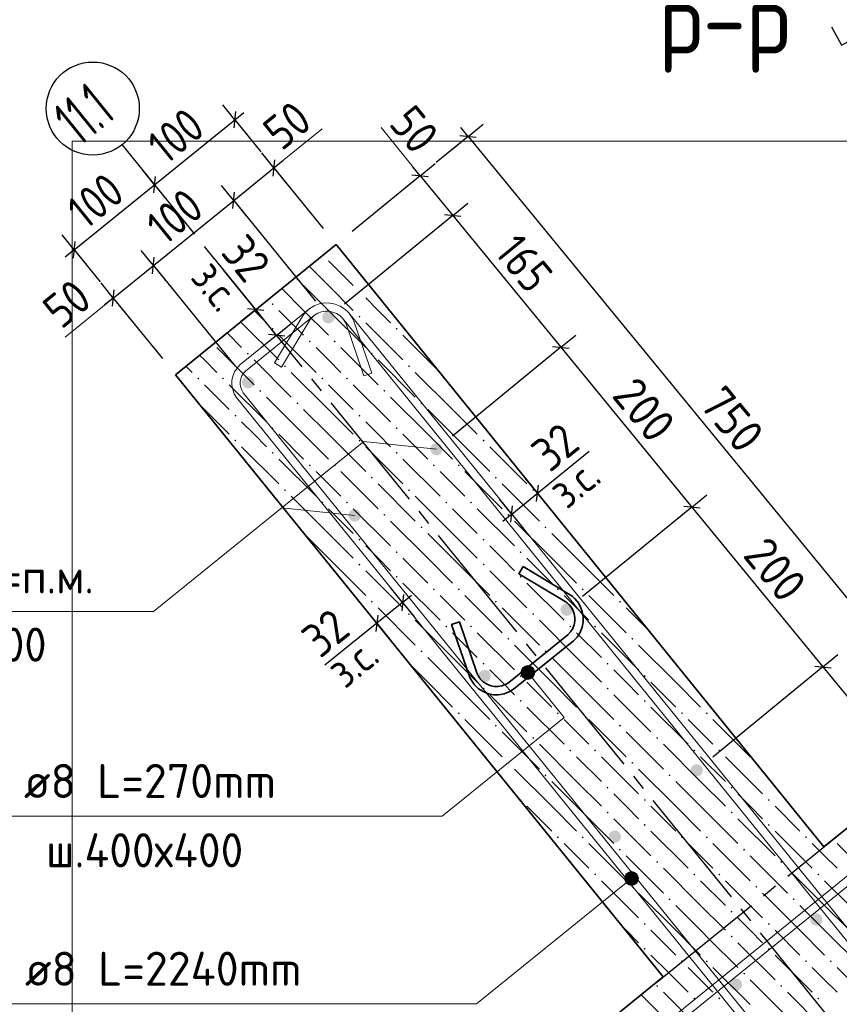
# Model space of a CAD drawing. Header units: millimetres. Extents: x 0 to 42000, y 0 to 29700.
# Tile 15 of 20: x 29506 to 34792, y 10028 to 16381. Entities that reach past the tile are written whole.
import ezdxf

# ---------------------------------------------------------------- set-up
doc = ezdxf.new("R2010")
doc.units = ezdxf.units.MM
doc.linetypes.add('______5', pattern=[1100, 800, -100, 100, -100])
for name, color, linetype, lineweight in [('Standard', 7, 'Continuous', 25), ('ЖБ Стена верхний уровень', 7, 'Continuous', 35), ('Заголовок чертежа', 7, 'Continuous', 25), ('Позиционная метка линия выноска', 7, 'Continuous', 13), ('Стена фоновая арматура У1', 7, 'Continuous', 18), ('Стена фоновая арматура Х1', 7, 'Continuous', 35), ('Стена фоновая затяжка С-обр.', 52, 'Continuous', 25)]:
    doc.layers.add(name, color=color, linetype=linetype, lineweight=lineweight)
doc.layers.add('Оси', color=7, linetype='______5')
doc.layers.add('Размерная выноска', color=7, linetype='Continuous')
doc.layers.add('Стена Хомут', color=7, linetype='Continuous', lineweight=25, true_color=0x6e3c1e)
doc.styles.add('ISOCPEUR', font='txt')

msp = doc.modelspace()

# ---------------------------------------------------------------- hatches: boundary and pattern name
at = {"layer": 'ЖБ Стена верхний уровень', "linetype": 'Continuous', "lineweight": 18, "transparency": 33554687}
for points in [[(31290.7, 14705.6), (31297.2, 14712.1), (31303.7, 14705.6), (31297.2, 14699.1)], [(31690.7, 14625.6), (31697.2, 14632.1), (31703.7, 14625.6), (31697.2, 14619.1)], [(31130.7, 14545.6), (31137.2, 14552.1), (31143.7, 14545.6), (31137.2, 14539.1)], [(31690.7, 14465.6), (31697.2, 14472.1), (31703.7, 14465.6), (31697.2, 14459.1)], [(31130.7, 14385.6), (31137.2, 14392.1), (31143.7, 14385.6), (31137.2, 14379.1)], [(31930.7, 14385.6), (31937.2, 14392.1), (31943.7, 14385.6), (31937.2, 14379.1)], [(31370.7, 14305.6), (31377.2, 14312.1), (31383.7, 14305.6), (31377.2, 14299.1)], [(31530.7, 14305.6), (31537.2, 14312.1), (31543.7, 14305.6), (31537.2, 14299.1)], [(30970.7, 14225.6), (30977.2, 14232.1), (30983.7, 14225.6), (30977.2, 14219.1)], [(31770.7, 14225.6), (31777.2, 14232.1), (31783.7, 14225.6), (31777.2, 14219.1)], [(31210.7, 14145.6), (31217.2, 14152.1), (31223.7, 14145.6), (31217.2, 14139.1)], [(32010.7, 14145.6), (32017.2, 14152.1), (32023.7, 14145.6), (32017.2, 14139.1)], [(30650.7, 14065.6), (30657.2, 14072.1), (30663.7, 14065.6), (30657.2, 14059.1)], [(30810.7, 14065.6), (30817.2, 14072.1), (30823.7, 14065.6), (30817.2, 14059.1)], [(31450.7, 14065.6), (31457.2, 14072.1), (31463.7, 14065.6), (31457.2, 14059.1)], [(31610.7, 14065.6), (31617.2, 14072.1), (31623.7, 14065.6), (31617.2, 14059.1)], [(31050.7, 13985.6), (31057.2, 13992.1), (31063.7, 13985.6), (31057.2, 13979.1)], [(31850.7, 13985.6), (31857.2, 13992.1), (31863.7, 13985.6), (31857.2, 13979.1)], [(31290.7, 13905.6), (31297.2, 13912.1), (31303.7, 13905.6), (31297.2, 13899.1)], [(32090.7, 13905.6), (32097.2, 13912.1), (32103.7, 13905.6), (32097.2, 13899.1)], [(30890.7, 13825.6), (30897.2, 13832.1), (30903.7, 13825.6), (30897.2, 13819.1)], [(31690.7, 13825.6), (31697.2, 13832.1), (31703.7, 13825.6), (31697.2, 13819.1)], [(31130.7, 13745.6), (31137.2, 13752.1), (31143.7, 13745.6), (31137.2, 13739.1)], [(31930.7, 13745.6), (31937.2, 13752.1), (31943.7, 13745.6), (31937.2, 13739.1)], [(30890.7, 13665.6), (30897.2, 13672.1), (30903.7, 13665.6), (30897.2, 13659.1)], [(31690.7, 13665.6), (31697.2, 13672.1), (31703.7, 13665.6), (31697.2, 13659.1)], [(32490.7, 13665.6), (32497.2, 13672.1), (32503.7, 13665.6), (32497.2, 13659.1)], [(31130.7, 13585.6), (31137.2, 13592.1), (31143.7, 13585.6), (31137.2, 13579.1)], [(31930.7, 13585.6), (31937.2, 13592.1), (31943.7, 13585.6), (31937.2, 13579.1)], [(31370.7, 13505.6), (31377.2, 13512.1), (31383.7, 13505.6), (31377.2, 13499.1)], [(31530.7, 13505.6), (31537.2, 13512.1), (31543.7, 13505.6), (31537.2, 13499.1)], [(32170.7, 13505.6), (32177.2, 13512.1), (32183.7, 13505.6), (32177.2, 13499.1)], [(32330.7, 13505.6), (32337.2, 13512.1), (32343.7, 13505.6), (32337.2, 13499.1)], [(31770.7, 13425.6), (31777.2, 13432.1), (31783.7, 13425.6), (31777.2, 13419.1)], [(32570.7, 13425.6), (32577.2, 13432.1), (32583.7, 13425.6), (32577.2, 13419.1)], [(31210.7, 13345.6), (31217.2, 13352.1), (31223.7, 13345.6), (31217.2, 13339.1)], [(32010.7, 13345.6), (32017.2, 13352.1), (32023.7, 13345.6), (32017.2, 13339.1)], [(32810.7, 13345.6), (32817.2, 13352.1), (32823.7, 13345.6), (32817.2, 13339.1)], [(31450.7, 13265.6), (31457.2, 13272.1), (31463.7, 13265.6), (31457.2, 13259.1)], [(31610.7, 13265.6), (31617.2, 13272.1), (31623.7, 13265.6), (31617.2, 13259.1)], [(32250.7, 13265.6), (32257.2, 13272.1), (32263.7, 13265.6), (32257.2, 13259.1)], [(32410.7, 13265.6), (32417.2, 13272.1), (32423.7, 13265.6), (32417.2, 13259.1)], [(31850.7, 13185.6), (31857.2, 13192.1), (31863.7, 13185.6), (31857.2, 13179.1)], [(32650.7, 13185.6), (32657.2, 13192.1), (32663.7, 13185.6), (32657.2, 13179.1)], [(32090.7, 13105.6), (32097.2, 13112.1), (32103.7, 13105.6), (32097.2, 13099.1)], [(32890.7, 13105.6), (32897.2, 13112.1), (32903.7, 13105.6), (32897.2, 13099.1)], [(31690.7, 13025.6), (31697.2, 13032.1), (31703.7, 13025.6), (31697.2, 13019.1)], [(32490.7, 13025.6), (32497.2, 13032.1), (32503.7, 13025.6), (32497.2, 13019.1)], [(31930.7, 12945.6), (31937.2, 12952.1), (31943.7, 12945.6), (31937.2, 12939.1)], [(32730.7, 12945.6), (32737.2, 12952.1), (32743.7, 12945.6), (32737.2, 12939.1)], [(31690.7, 12865.6), (31697.2, 12872.1), (31703.7, 12865.6), (31697.2, 12859.1)], [(32490.7, 12865.6), (32497.2, 12872.1), (32503.7, 12865.6), (32497.2, 12859.1)], [(31930.7, 12785.6), (31937.2, 12792.1), (31943.7, 12785.6), (31937.2, 12779.1)], [(32730.7, 12785.6), (32737.2, 12792.1), (32743.7, 12785.6), (32737.2, 12779.1)], [(32170.7, 12705.6), (32177.2, 12712.1), (32183.7, 12705.6), (32177.2, 12699.1)], [(32330.7, 12705.6), (32337.2, 12712.1), (32343.7, 12705.6), (32337.2, 12699.1)], [(32970.7, 12705.6), (32977.2, 12712.1), (32983.7, 12705.6), (32977.2, 12699.1)], [(33130.7, 12705.6), (33137.2, 12712.1), (33143.7, 12705.6), (33137.2, 12699.1)], [(31770.7, 12625.6), (31777.2, 12632.1), (31783.7, 12625.6), (31777.2, 12619.1)], [(32570.7, 12625.6), (32577.2, 12632.1), (32583.7, 12625.6), (32577.2, 12619.1)], [(33370.7, 12625.6), (33377.2, 12632.1), (33383.7, 12625.6), (33377.2, 12619.1)], [(32010.7, 12545.6), (32017.2, 12552.1), (32023.7, 12545.6), (32017.2, 12539.1)], [(32810.7, 12545.6), (32817.2, 12552.1), (32823.7, 12545.6), (32817.2, 12539.1)], [(32250.7, 12465.6), (32257.2, 12472.1), (32263.7, 12465.6), (32257.2, 12459.1)], [(32410.7, 12465.6), (32417.2, 12472.1), (32423.7, 12465.6), (32417.2, 12459.1)], [(33050.7, 12465.6), (33057.2, 12472.1), (33063.7, 12465.6), (33057.2, 12459.1)], [(33210.7, 12465.6), (33217.2, 12472.1), (33223.7, 12465.6), (33217.2, 12459.1)], [(32650.7, 12385.6), (32657.2, 12392.1), (32663.7, 12385.6), (32657.2, 12379.1)], [(33450.7, 12385.6), (33457.2, 12392.1), (33463.7, 12385.6), (33457.2, 12379.1)], [(32090.7, 12305.6), (32097.2, 12312.1), (32103.7, 12305.6), (32097.2, 12299.1)], [(32890.7, 12305.6), (32897.2, 12312.1), (32903.7, 12305.6), (32897.2, 12299.1)], [(32490.7, 12225.6), (32497.2, 12232.1), (32503.7, 12225.6), (32497.2, 12219.1)], [(33290.7, 12225.6), (33297.2, 12232.1), (33303.7, 12225.6), (33297.2, 12219.1)], [(32730.7, 12145.6), (32737.2, 12152.1), (32743.7, 12145.6), (32737.2, 12139.1)], [(33530.7, 12145.6), (33537.2, 12152.1), (33543.7, 12145.6), (33537.2, 12139.1)], [(32490.7, 12065.6), (32497.2, 12072.1), (32503.7, 12065.6), (32497.2, 12059.1)], [(33290.7, 12065.6), (33297.2, 12072.1), (33303.7, 12065.6), (33297.2, 12059.1)], [(32730.7, 11985.6), (32737.2, 11992.1), (32743.7, 11985.6), (32737.2, 11979.1)], [(33530.7, 11985.6), (33537.2, 11992.1), (33543.7, 11985.6), (33537.2, 11979.1)], [(32330.7, 11905.6), (32337.2, 11912.1), (32343.7, 11905.6), (32337.2, 11899.1)], [(32970.7, 11905.6), (32977.2, 11912.1), (32983.7, 11905.6), (32977.2, 11899.1)], [(33130.7, 11905.6), (33137.2, 11912.1), (33143.7, 11905.6), (33137.2, 11899.1)], [(33770.7, 11905.6), (33777.2, 11912.1), (33783.7, 11905.6), (33777.2, 11899.1)], [(33930.7, 11905.6), (33937.2, 11912.1), (33943.7, 11905.6), (33937.2, 11899.1)], [(32570.7, 11825.6), (32577.2, 11832.1), (32583.7, 11825.6), (32577.2, 11819.1)], [(33370.7, 11825.6), (33377.2, 11832.1), (33383.7, 11825.6), (33377.2, 11819.1)], [(32810.7, 11745.6), (32817.2, 11752.1), (32823.7, 11745.6), (32817.2, 11739.1)], [(33610.7, 11745.6), (33617.2, 11752.1), (33623.7, 11745.6), (33617.2, 11739.1)], [(33050.7, 11665.6), (33057.2, 11672.1), (33063.7, 11665.6), (33057.2, 11659.1)], [(33210.7, 11665.6), (33217.2, 11672.1), (33223.7, 11665.6), (33217.2, 11659.1)], [(33850.7, 11665.6), (33857.2, 11672.1), (33863.7, 11665.6), (33857.2, 11659.1)], [(34010.7, 11665.6), (34017.2, 11672.1), (34023.7, 11665.6), (34017.2, 11659.1)], [(32650.7, 11585.6), (32657.2, 11592.1), (32663.7, 11585.6), (32657.2, 11579.1)], [(33450.7, 11585.6), (33457.2, 11592.1), (33463.7, 11585.6), (33457.2, 11579.1)], [(34250.7, 11585.6), (34252.5, 11587.4), (34258.3, 11580.2), (34257.2, 11579.1)], [(32890.7, 11505.6), (32897.2, 11512.1), (32903.7, 11505.6), (32897.2, 11499.1)], [(33690.7, 11505.6), (33697.2, 11512.1), (33703.7, 11505.6), (33697.2, 11499.1)], [(33290.7, 11425.6), (33297.2, 11432.1), (33303.7, 11425.6), (33297.2, 11419.1)], [(34090.7, 11425.6), (34097.2, 11432.1), (34103.7, 11425.6), (34097.2, 11419.1)], [(32731.8, 11346.7), (32737.2, 11352.1), (32743.7, 11345.6), (32737.6, 11339.5)], [(33530.7, 11345.6), (33537.2, 11352.1), (33543.7, 11345.6), (33537.2, 11339.1)], [(34330.7, 11345.6), (34337.2, 11352.1), (34343.7, 11345.6), (34337.2, 11339.1)], [(33290.7, 11265.6), (33297.2, 11272.1), (33303.7, 11265.6), (33297.2, 11259.1)], [(34090.7, 11265.6), (34097.2, 11272.1), (34103.7, 11265.6), (34097.2, 11259.1)], [(33530.7, 11185.6), (33537.2, 11192.1), (33543.7, 11185.6), (33537.2, 11179.1)], [(34330.7, 11185.6), (34337.2, 11192.1), (34343.7, 11185.6), (34337.2, 11179.1)], [(32970.7, 11105.6), (32977.2, 11112.1), (32983.7, 11105.6), (32977.2, 11099.1)], [(33130.7, 11105.6), (33137.2, 11112.1), (33143.7, 11105.6), (33137.2, 11099.1)], [(33770.7, 11105.6), (33777.2, 11112.1), (33783.7, 11105.6), (33777.2, 11099.1)], [(33930.7, 11105.6), (33937.2, 11112.1), (33943.7, 11105.6), (33937.2, 11099.1)], [(34570.7, 11105.6), (34577.2, 11112.1), (34583.7, 11105.6), (34577.2, 11099.1)], [(33370.7, 11025.6), (33377.2, 11032.1), (33383.7, 11025.6), (33377.2, 11019.1)], [(34170.7, 11025.6), (34177.2, 11032.1), (34183.7, 11025.6), (34177.2, 11019.1)], [(33610.7, 10945.6), (33617.2, 10952.1), (33623.7, 10945.6), (33617.2, 10939.1)], [(34410.7, 10945.6), (34417.2, 10952.1), (34423.7, 10945.6), (34417.2, 10939.1)], [(33210.7, 10865.6), (33217.2, 10872.1), (33223.7, 10865.6), (33217.2, 10859.1)], [(33850.7, 10865.6), (33857.2, 10872.1), (33863.7, 10865.6), (33857.2, 10859.1)], [(34010.7, 10865.6), (34017.2, 10872.1), (34023.7, 10865.6), (34017.2, 10859.1)], [(34650.7, 10865.6), (34657.2, 10872.1), (34663.7, 10865.6), (34657.2, 10859.1)], [(33450.7, 10785.6), (33457.2, 10792.1), (33463.7, 10785.6), (33457.2, 10779.1)], [(34250.7, 10785.6), (34257.2, 10792.1), (34263.7, 10785.6), (34257.2, 10779.1)], [(33690.7, 10705.6), (33697.2, 10712.1), (33703.7, 10705.6), (33697.2, 10699.1)], [(34490.7, 10705.6), (34497.2, 10712.1), (34503.7, 10705.6), (34497.2, 10699.1)], [(34090.7, 10625.6), (34097.2, 10632.1), (34103.7, 10625.6), (34097.2, 10619.1)], [(33530.7, 10545.6), (33537.2, 10552.1), (33543.7, 10545.6), (33537.2, 10539.1)], [(34330.7, 10545.6), (34337.2, 10552.1), (34343.7, 10545.6), (34337.2, 10539.1)], [(34090.7, 10465.6), (34097.2, 10472.1), (34103.7, 10465.6), (34097.2, 10459.1)], [(33530.7, 10385.6), (33537.2, 10392.1), (33543.7, 10385.6), (33537.2, 10379.1)], [(34330.7, 10385.6), (34337.2, 10392.1), (34343.7, 10385.6), (34337.2, 10379.1)], [(33770.7, 10305.6), (33777.2, 10312.1), (33782.5, 10306.8), (33775.3, 10301)], [(33782.5, 10306.8), (33783.7, 10305.6), (33777.2, 10299.1), (33775.3, 10301)], [(33930.7, 10305.6), (33937.2, 10312.1), (33943.7, 10305.6), (33937.2, 10299.1)], [(34570.7, 10305.6), (34577.2, 10312.1), (34583.7, 10305.6), (34577.2, 10299.1)], [(34730.7, 10305.6), (34737.2, 10312.1), (34743.7, 10305.6), (34737.2, 10299.1)], [(34170.7, 10225.6), (34177.2, 10232.1), (34183.7, 10225.6), (34177.2, 10219.1)], [(33610.7, 10145.6), (33617.2, 10152.1), (33623.7, 10145.6), (33617.2, 10139.1)], [(34410.7, 10145.6), (34417.2, 10152.1), (34423.7, 10145.6), (34417.2, 10139.1)], [(33850.7, 10065.6), (33857.2, 10072.1), (33863.7, 10065.6), (33857.2, 10059.1)], [(34010.7, 10065.6), (34017.2, 10072.1), (34023.7, 10065.6), (34017.2, 10059.1)], [(34650.7, 10065.6), (34657.2, 10072.1), (34663.7, 10065.6), (34657.2, 10059.1)]]:
    msp.add_hatch(color=7, dxfattribs=at).paths.add_polyline_path(points, flags=16)
at = {"layer": 'Позиционная метка линия выноска', "linetype": 'Continuous', "lineweight": 13, "transparency": 33554687}
for points in [[(32738.9, 12162.4), (32799.1, 12211.1), (32776.3, 12213.5)], [(32738.9, 12162.4), (32776.3, 12213.5), (32741.3, 12185.2)], [(32748.2, 12140.9), (32799.1, 12211.1), (32738.9, 12162.4)], [(32741.3, 12185.2), (32776.3, 12213.5), (32754.8, 12204.2)], [(32748.2, 12140.9), (32818.1, 12197.6), (32799.1, 12211.1)], [(32767.2, 12127.4), (32818.1, 12197.6), (32748.2, 12140.9)], [(32767.2, 12127.4), (32827.4, 12176.1), (32818.1, 12197.6)], [(32790, 12125), (32827.4, 12176.1), (32767.2, 12127.4)], [(32790, 12125), (32825, 12153.3), (32827.4, 12176.1)], [(32825, 12153.3), (32790, 12125), (32811.5, 12134.3)], [(33409.5, 10855.4), (33479.7, 10804.5), (33423, 10874.5)], [(33423, 10874.5), (33493.2, 10823.6), (33444.5, 10883.7)], [(33423, 10874.5), (33479.7, 10804.5), (33493.2, 10823.6)], [(33444.5, 10883.7), (33493.2, 10823.6), (33495.6, 10846.4)], [(33444.5, 10883.7), (33495.6, 10846.4), (33467.3, 10881.3)], [(33467.3, 10881.3), (33495.6, 10846.4), (33486.3, 10867.8)], [(33407.1, 10832.6), (33458.2, 10795.3), (33409.5, 10855.4)], [(33435.4, 10797.7), (33407.1, 10832.6), (33416.4, 10811.2)], [(33407.1, 10832.6), (33435.4, 10797.7), (33458.2, 10795.3)], [(33409.5, 10855.4), (33458.2, 10795.3), (33479.7, 10804.5)]]:
    msp.add_hatch(color=7, dxfattribs=at).paths.add_polyline_path(points)
at = {"layer": 'Стена фоновая арматура Х1', "linetype": 'Continuous', "lineweight": 18, "transparency": 33554687}
for points in [[(31536.8, 14460.8), (31533.8, 14476.1), (31525.1, 14489.1), (31512.1, 14497.7), (31496.8, 14500.8), (31481.5, 14497.7), (31468.5, 14489.1), (31459.9, 14476.1), (31456.8, 14460.8), (31459.9, 14445.5), (31468.5, 14432.5), (31481.5, 14423.8), (31496.8, 14420.8), (31512.1, 14423.8), (31525.1, 14432.5), (31533.8, 14445.5)], [(31018.7, 14041.2), (31015.7, 14056.5), (31007, 14069.5), (30994, 14078.2), (30978.7, 14081.2), (30963.4, 14078.2), (30950.4, 14069.5), (30941.8, 14056.5), (30938.7, 14041.2), (30941.8, 14025.9), (30950.4, 14013), (30963.4, 14004.3), (30978.7, 14001.2), (30994, 14004.3), (31007, 14013), (31015.7, 14025.9)], [(32234.2, 13610.1), (32231.2, 13625.4), (32222.5, 13638.4), (32209.6, 13647.1), (32194.2, 13650.1), (32178.9, 13647.1), (32166, 13638.4), (32157.3, 13625.4), (32154.2, 13610.1), (32157.3, 13594.8), (32166, 13581.8), (32178.9, 13573.2), (32194.2, 13570.1), (32209.6, 13573.2), (32222.5, 13581.8), (32231.2, 13594.8)], [(31705.8, 13182.2), (31702.7, 13197.5), (31694.1, 13210.5), (31681.1, 13219.1), (31665.8, 13222.2), (31650.5, 13219.1), (31637.5, 13210.5), (31628.8, 13197.5), (31625.8, 13182.2), (31628.8, 13166.9), (31637.5, 13153.9), (31650.5, 13145.2), (31665.8, 13142.2), (31681.1, 13145.2), (31694.1, 13153.9), (31702.7, 13166.9)], [(33073.3, 12573.9), (33070.3, 12589.2), (33061.6, 12602.2), (33048.7, 12610.9), (33033.3, 12613.9), (33018, 12610.9), (33005.1, 12602.2), (32996.4, 12589.2), (32993.3, 12573.9), (32996.4, 12558.6), (33005.1, 12545.6), (33018, 12537), (33033.3, 12533.9), (33048.7, 12537), (33061.6, 12545.6), (33070.3, 12558.6)], [(32544.9, 12146), (32541.8, 12161.3), (32533.2, 12174.3), (32520.2, 12182.9), (32504.9, 12186), (32489.6, 12182.9), (32476.6, 12174.3), (32467.9, 12161.3), (32464.9, 12146), (32467.9, 12130.7), (32476.6, 12117.7), (32489.6, 12109), (32504.9, 12106), (32520.2, 12109), (32533.2, 12117.7), (32541.8, 12130.7)], [(33912.4, 11537.7), (33909.4, 11553), (33900.7, 11566), (33887.7, 11574.7), (33872.4, 11577.7), (33857.1, 11574.7), (33844.1, 11566), (33835.5, 11553), (33832.4, 11537.7), (33835.5, 11522.4), (33844.1, 11509.4), (33857.1, 11500.8), (33872.4, 11497.7), (33887.7, 11500.8), (33900.7, 11509.4), (33909.4, 11522.4)], [(33384, 11109.8), (33380.9, 11125.1), (33372.3, 11138.1), (33359.3, 11146.7), (33344, 11149.8), (33328.7, 11146.7), (33315.7, 11138.1), (33307, 11125.1), (33304, 11109.8), (33307, 11094.5), (33315.7, 11081.5), (33328.7, 11072.8), (33344, 11069.8), (33359.3, 11072.8), (33372.3, 11081.5), (33380.9, 11094.5)], [(34683.4, 10575.1), (34680.4, 10590.4), (34671.7, 10603.3), (34658.7, 10612), (34643.4, 10615.1), (34628.1, 10612), (34615.1, 10603.3), (34606.5, 10590.4), (34603.4, 10575.1), (34606.5, 10559.7), (34615.1, 10546.8), (34628.1, 10538.1), (34643.4, 10535.1), (34658.7, 10538.1), (34671.7, 10546.8), (34680.4, 10559.7)], [(34165.3, 10155.5), (34162.3, 10170.8), (34153.6, 10183.8), (34140.6, 10192.5), (34125.3, 10195.5), (34110, 10192.5), (34097, 10183.8), (34088.4, 10170.8), (34085.3, 10155.5), (34088.4, 10140.2), (34097, 10127.2), (34110, 10118.6), (34125.3, 10115.5), (34140.6, 10118.6), (34153.6, 10127.2), (34162.3, 10140.2)]]:
    msp.add_hatch(color=7, dxfattribs=at).paths.add_polyline_path(points)

# ---------------------------------------------------------------- linework, layer by layer
at = {"layer": 'Standard', "color": 7, "linetype": 'Continuous', "lineweight": -3, "transparency": 33554687}
for p, q in [((30893.8, 15735.1), (30815.1, 15832.3)), ((30893.8, 15735.1), (30952.1, 15782.3)), ((30375.7, 15315.6), (30893.8, 15735.1)), ((30893.8, 15735.1), (30972.4, 15638)), ((30893.8, 15735.1), (31061.6, 15527.9)), ((32397.6, 15627.7), (32494.2, 15707)), ((32397.6, 15627.7), (32350, 15685.7)), ((32397.6, 15627.7), (32191.4, 15458.6)), ((32397.6, 15627.7), (32300.9, 15548.5)), ((32397.6, 15627.7), (35567.6, 11761.2)), ((31145.5, 15424.3), (31066.8, 15521.4)), ((31145.5, 15424.3), (31203.8, 15471.5)), ((32088.2, 15374.1), (32184.9, 15453.4)), ((30375.7, 15315.6), (30297, 15412.7)), ((30886.5, 15214.5), (31145.5, 15424.3)), ((31145.5, 15424.3), (31224.2, 15327.1)), ((31145.5, 15424.3), (31462.2, 15033.2)), ((32088.2, 15374.1), (32040.7, 15432.1)), ((29857.6, 14896.1), (30375.7, 15315.6)), ((30375.7, 15315.6), (30454.3, 15218.5)), ((30375.7, 15315.6), (30375.7, 15315.6)), ((30886.5, 15214.5), (30807.8, 15311.7)), ((32088.2, 15374.1), (31649.2, 15014.1)), ((32088.2, 15374.1), (31991.6, 15294.9)), ((32088.2, 15374.1), (32298.3, 15117.9)), ((30368.3, 14795), (30886.5, 15214.5)), ((30886.5, 15214.5), (30965.1, 15117.4)), ((30886.5, 15214.5), (31412.9, 14564.4)), ((32298.3, 15117.9), (32395, 15197.1)), ((32298.3, 15117.9), (31599.9, 14545.3)), ((32298.3, 15117.9), (32201.6, 15038.6)), ((32298.3, 15117.9), (32995.7, 14267.2)), ((29857.6, 14896.1), (29778.9, 14993.2)), ((29857.6, 14896.1), (29799.3, 14848.9)), ((29857.6, 14896.1), (29936.2, 14798.9)), ((29857.6, 14896.1), (30025.4, 14688.8)), ((30368.3, 14795), (30289.7, 14892.1)), ((30109.3, 14585.2), (30368.3, 14795)), ((30368.3, 14795), (30447, 14697.8)), ((30368.3, 14795), (30894.8, 14144.9)), ((30109.3, 14585.2), (30030.6, 14682.3)), ((30109.3, 14585.2), (30051, 14538)), ((30109.3, 14585.2), (30188, 14488.1)), ((30109.3, 14585.2), (30426, 14194.1)), ((31028, 14510.1), (30980.8, 14568.3)), ((31028, 14510.1), (31125.1, 14588.7)), ((31028, 14510.1), (30930.8, 14431.4)), ((31162.2, 14344.3), (31028, 14510.1)), ((31162.2, 14344.3), (31259.4, 14422.9)), ((31162.2, 14344.3), (31065.1, 14265.6)), ((31162.2, 14344.3), (31209.4, 14286)), ((32995.7, 14267.2), (33092.4, 14346.5)), ((32995.7, 14267.2), (32297.4, 13694.7)), ((32995.7, 14267.2), (32899.1, 14188)), ((32995.7, 14267.2), (33841.1, 13236.2)), ((32845.3, 13325.2), (32766.6, 13422.4)), ((32845.3, 13325.2), (32903.6, 13372.4)), ((32679.5, 13191), (32600.8, 13288.1)), ((32679.5, 13191), (32845.3, 13325.2)), ((32845.3, 13325.2), (32923.9, 13228.1)), ((33841.1, 13236.2), (33937.7, 13315.4)), ((33841.1, 13236.2), (33136.4, 12658.5)), ((33841.1, 13236.2), (33744.4, 13156.9)), ((33841.1, 13236.2), (34686.4, 12205.1)), ((32679.5, 13191), (32621.2, 13143.8)), ((32679.5, 13191), (32758.2, 13093.8)), ((31974.9, 12620.4), (31896.2, 12717.5)), ((31974.9, 12620.4), (32033.2, 12667.6)), ((31809.1, 12486.1), (31730.4, 12583.3)), ((31974.9, 12620.4), (31809.1, 12486.1)), ((31974.9, 12620.4), (32053.5, 12523.3)), ((31809.1, 12486.1), (31750.8, 12438.9)), ((31809.1, 12486.1), (31887.7, 12389)), ((34686.4, 12205.1), (34783.1, 12284.3)), ((34686.4, 12205.1), (33975.5, 11622.3)), ((34686.4, 12205.1), (34589.8, 12125.8)), ((34686.4, 12205.1), (35258.3, 11507.6))]:
    msp.add_line(p, q, dxfattribs=at)
at = {"layer": 'Standard', "color": 7, "linetype": 'Continuous', "lineweight": 25, "transparency": 33554687}
for p, q in [((30888.2, 15682.4), (30899.3, 15787.9)), ((32344.8, 15632.9), (32450.3, 15622.5)), ((31140, 15371.6), (31151, 15477)), ((32035.5, 15379.3), (32141, 15368.9)), ((30370.1, 15262.9), (30381.2, 15368.3)), ((30880.9, 15161.8), (30892, 15267.3)), ((32245.5, 15123.1), (32351.1, 15112.7)), ((29852, 14843.3), (29863.1, 14948.8)), ((30362.8, 14742.2), (30373.9, 14847.7)), ((30103.8, 14532.5), (30114.8, 14637.9)), ((31080.7, 14504.5), (30975.3, 14515.6)), ((31215, 14338.7), (31109.5, 14349.8)), ((32943, 14272.5), (33048.5, 14262)), ((32839.7, 13272.5), (32850.8, 13378)), ((32673.9, 13138.2), (32685, 13243.7)), ((33788.3, 13241.4), (33893.9, 13230.9)), ((31980.4, 12673.1), (31969.3, 12567.7)), ((31814.6, 12538.9), (31803.5, 12433.4)), ((34633.6, 12210.3), (34739.2, 12199.9))]:
    msp.add_line(p, q, dxfattribs=at)
at = {"layer": 'Standard', "color": 7, "linetype": 'Continuous', "lineweight": 13, "transparency": 33554687}
for p, q in [((31145.5, 15424.3), (31456.4, 15676)), ((32088.2, 15374.1), (31836.5, 15685)), ((29798.4, 14333.5), (30109.3, 14585.2))]:
    msp.add_line(p, q, dxfattribs=at)
at = {"layer": 'Standard', "color": 7, "linetype": 'Continuous', "lineweight": 25, "transparency": 33554687}
msp.add_lwpolyline([(34742.5, 16334.5), (34806.2, 16217.4), (34923.3, 16281.1)], dxfattribs=at)
at = {"layer": 'Standard', "color": 254, "linetype": 'Continuous', "lineweight": 13, "true_color": 0xc4c4ff, "transparency": 33554687}
msp.add_lwpolyline([(29843.2, 6769.6), (37408.1, 6769.6), (37408.1, 15596.3), (29843.2, 15596.3), (29843.2, 6769.6)], dxfattribs=at)
at = {"layer": 'ЖБ Стена верхний уровень', "color": 7, "linetype": 'Continuous', "lineweight": 35, "transparency": 33554687}
for p, q in [((31546.1, 14929.6), (30509.9, 14090.5)), ((34692.7, 11043.9), (31546.1, 14929.6)), ((30509.9, 14090.5), (33656.5, 10204.8)), ((36741.4, 12702.9), (34692.7, 11043.9)), ((33656.5, 10204.8), (30509.9, 7656.7))]:
    msp.add_line(p, q, dxfattribs=at)
at = {"layer": 'ЖБ Стена верхний уровень', "color": 9, "linetype": 'Continuous', "lineweight": 18, "true_color": 0xc7c7c7, "transparency": 33554687}
for p, q in [((31497.2, 14825.6), (31657.2, 14665.6)), ((31497.2, 14665.6), (31373.2, 14789.6)), ((31337.2, 14505.6), (31196.4, 14646.4)), ((31337.2, 14665.6), (31497.2, 14505.6)), ((31497.2, 14665.6), (31657.2, 14505.6)), ((31817.2, 14505.6), (31737.2, 14585.6)), ((31097.2, 14425.6), (31019.6, 14503.3)), ((31177.2, 14505.6), (31337.2, 14345.6)), ((31337.2, 14505.6), (31497.2, 14345.6)), ((31497.2, 14505.6), (31737.2, 14265.6)), ((31897.2, 14425.6), (31817.2, 14505.6)), ((30937.2, 14425.6), (31177.2, 14185.6)), ((31737.2, 14425.6), (31977.2, 14185.6)), ((30842.8, 14360.1), (30937.2, 14265.6)), ((31177.2, 14345.6), (31417.2, 14105.6)), ((31977.2, 14345.6), (32196.7, 14126.2)), ((30777.2, 14265.6), (31017.2, 14025.6)), ((31497.2, 14185.6), (31417.2, 14265.6)), ((31577.2, 14265.6), (31817.2, 14025.6)), ((30697.2, 14185.6), (30666, 14216.9)), ((30777.2, 14105.6), (30697.2, 14185.6)), ((31017.2, 14185.6), (31257.2, 13945.6)), ((31577.2, 14105.6), (31497.2, 14185.6)), ((31817.2, 14185.6), (32057.2, 13945.6)), ((30577.6, 14145.3), (30617.2, 14105.6)), ((31497.2, 13865.6), (31257.2, 14105.6)), ((32297.2, 13865.6), (32057.2, 14105.6)), ((30697.2, 14025.6), (30857.2, 13865.6)), ((30857.2, 14025.6), (31097.2, 13785.6)), ((31497.2, 14025.6), (31657.2, 13865.6)), ((31657.2, 14025.6), (31897.2, 13785.6)), ((31337.2, 13705.6), (31097.2, 13945.6)), ((32137.2, 13705.6), (31897.2, 13945.6)), ((30697.2, 13865.6), (30669.7, 13893.1)), ((30697.2, 13865.6), (30857.2, 13705.6)), ((31337.2, 13865.6), (31497.2, 13705.6)), ((31497.2, 13865.6), (31657.2, 13705.6)), ((32137.2, 13865.6), (32297.2, 13705.6)), ((32297.2, 13865.6), (32457.2, 13705.6)), ((31017.2, 13705.6), (30937.2, 13785.6)), ((31817.2, 13705.6), (31737.2, 13785.6)), ((31097.2, 13625.6), (31017.2, 13705.6)), ((31177.2, 13705.6), (31337.2, 13545.6)), ((31337.2, 13705.6), (31497.2, 13545.6)), ((31497.2, 13705.6), (31737.2, 13465.6)), ((31897.2, 13625.6), (31817.2, 13705.6)), ((31977.2, 13705.6), (32137.2, 13545.6)), ((32137.2, 13705.6), (32297.2, 13545.6)), ((32297.2, 13705.6), (32537.2, 13465.6)), ((30937.2, 13625.6), (31177.2, 13385.6)), ((31737.2, 13625.6), (31977.2, 13385.6)), ((32537.2, 13625.6), (32777.2, 13385.6)), ((31177.2, 13545.6), (31417.2, 13305.6)), ((31977.2, 13545.6), (32217.2, 13305.6)), ((31497.2, 13385.6), (31417.2, 13465.6)), ((31577.2, 13465.6), (31817.2, 13225.6)), ((32297.2, 13385.6), (32217.2, 13465.6)), ((32377.2, 13465.6), (32617.2, 13225.6)), ((31577.2, 13305.6), (31497.2, 13385.6)), ((31817.2, 13385.6), (32057.2, 13145.6)), ((32377.2, 13305.6), (32297.2, 13385.6)), ((32617.2, 13385.6), (32857.2, 13145.6)), ((31497.2, 13065.6), (31257.2, 13305.6)), ((32297.2, 13065.6), (32057.2, 13305.6)), ((32877.8, 13285), (32857.2, 13305.6)), ((31497.2, 13225.6), (31657.2, 13065.6)), ((31657.2, 13225.6), (31897.2, 12985.6)), ((32297.2, 13225.6), (32457.2, 13065.6)), ((32457.2, 13225.6), (32697.2, 12985.6)), ((32137.2, 12905.6), (31897.2, 13145.6)), ((32937.2, 12905.6), (32697.2, 13145.6)), ((31350.8, 13052), (31497.2, 12905.6)), ((31497.2, 13065.6), (31657.2, 12905.6)), ((32137.2, 13065.6), (32297.2, 12905.6)), ((32297.2, 13065.6), (32457.2, 12905.6)), ((32937.2, 13065.6), (33097.2, 12905.6)), ((31817.2, 12905.6), (31737.2, 12985.6)), ((32617.2, 12905.6), (32537.2, 12985.6)), ((31497.2, 12905.6), (31737.2, 12665.6)), ((31897.2, 12825.6), (31817.2, 12905.6)), ((31977.2, 12905.6), (32137.2, 12745.6)), ((32137.2, 12905.6), (32297.2, 12745.6)), ((32297.2, 12905.6), (32537.2, 12665.6)), ((32697.2, 12825.6), (32617.2, 12905.6)), ((32777.2, 12905.6), (32937.2, 12745.6)), ((32937.2, 12905.6), (33097.2, 12745.6)), ((33097.2, 12905.6), (33337.2, 12665.6)), ((31737.2, 12825.6), (31977.2, 12585.6)), ((32537.2, 12825.6), (32777.2, 12585.6)), ((31977.2, 12745.6), (32217.2, 12505.6)), ((32777.2, 12745.6), (33017.2, 12505.6)), ((32297.2, 12585.6), (32217.2, 12665.6)), ((32377.2, 12665.6), (32617.2, 12425.6)), ((33097.2, 12585.6), (33017.2, 12665.6)), ((33177.2, 12665.6), (33417.2, 12425.6)), ((31817.2, 12585.6), (32057.2, 12345.6)), ((32377.2, 12505.6), (32297.2, 12585.6)), ((32617.2, 12585.6), (32857.2, 12345.6)), ((33177.2, 12505.6), (33097.2, 12585.6)), ((33417.2, 12585.6), (33559, 12443.9)), ((32297.2, 12265.6), (32057.2, 12505.6)), ((33097.2, 12265.6), (32857.2, 12505.6)), ((32297.2, 12425.6), (32457.2, 12265.6)), ((32457.2, 12425.6), (32697.2, 12185.6)), ((33097.2, 12425.6), (33257.2, 12265.6)), ((33257.2, 12425.6), (33497.2, 12185.6)), ((32937.2, 12105.6), (32697.2, 12345.6)), ((33737.2, 12105.6), (33497.2, 12345.6)), ((32137.2, 12265.6), (32297.2, 12105.6)), ((32297.2, 12265.6), (32457.2, 12105.6)), ((32937.2, 12265.6), (33097.2, 12105.6)), ((33097.2, 12265.6), (33257.2, 12105.6)), ((32137.2, 12105.6), (32032, 12210.9)), ((32617.2, 12105.6), (32537.2, 12185.6)), ((33417.2, 12105.6), (33337.2, 12185.6)), ((32137.2, 12105.6), (32297.2, 11945.6)), ((32297.2, 12105.6), (32537.2, 11865.6)), ((32697.2, 12025.6), (32617.2, 12105.6)), ((32777.2, 12105.6), (32937.2, 11945.6)), ((32937.2, 12105.6), (33097.2, 11945.6)), ((33097.2, 12105.6), (33337.2, 11865.6)), ((33497.2, 12025.6), (33417.2, 12105.6)), ((33577.2, 12105.6), (33737.2, 11945.6)), ((33737.2, 12105.6), (33897.2, 11945.6)), ((32537.2, 12025.6), (32777.2, 11785.6)), ((33337.2, 12025.6), (33577.2, 11785.6)), ((32777.2, 11945.6), (33017.2, 11705.6)), ((33577.2, 11945.6), (33817.2, 11705.6)), ((32377.2, 11865.6), (32617.2, 11625.6)), ((33097.2, 11785.6), (33017.2, 11865.6)), ((33177.2, 11865.6), (33417.2, 11625.6)), ((33897.2, 11785.6), (33817.2, 11865.6)), ((33977.2, 11865.6), (34217.2, 11625.6)), ((32617.2, 11785.6), (32857.2, 11545.6)), ((33177.2, 11705.6), (33097.2, 11785.6)), ((33417.2, 11785.6), (33657.2, 11545.6)), ((33977.2, 11705.6), (33897.2, 11785.6)), ((33097.2, 11465.6), (32857.2, 11705.6)), ((33897.2, 11465.6), (33657.2, 11705.6)), ((33097.2, 11625.6), (33257.2, 11465.6)), ((33257.2, 11625.6), (33497.2, 11385.6)), ((33897.2, 11625.6), (34057.2, 11465.6)), ((34057.2, 11625.6), (34297.2, 11385.6)), ((32937.2, 11305.6), (32697.2, 11545.6)), ((33737.2, 11305.6), (33497.2, 11545.6)), ((32937.2, 11465.6), (33097.2, 11305.6)), ((33097.2, 11465.6), (33257.2, 11305.6)), ((33737.2, 11465.6), (33897.2, 11305.6)), ((33897.2, 11465.6), (34057.2, 11305.6)), ((33417.2, 11305.6), (33337.2, 11385.6)), ((34217.2, 11305.6), (34137.2, 11385.6)), ((32777.2, 11305.6), (32937.2, 11145.6)), ((32937.2, 11305.6), (33097.2, 11145.6)), ((33097.2, 11305.6), (33337.2, 11065.6)), ((33497.2, 11225.6), (33417.2, 11305.6)), ((33577.2, 11305.6), (33737.2, 11145.6)), ((33737.2, 11305.6), (33897.2, 11145.6)), ((33897.2, 11305.6), (34137.2, 11065.6)), ((34297.2, 11225.6), (34217.2, 11305.6)), ((34377.2, 11305.6), (34537.2, 11145.6)), ((33337.2, 11225.6), (33577.2, 10985.6)), ((34137.2, 11225.6), (34377.2, 10985.6)), ((33577.2, 11145.6), (33817.2, 10905.6)), ((34377.2, 11145.6), (34574.6, 10948.3)), ((33097.2, 10985.6), (33017.2, 11065.6)), ((33177.2, 11065.6), (33417.2, 10825.6)), ((33897.2, 10985.6), (33817.2, 11065.6)), ((33977.2, 11065.6), (34217.2, 10825.6)), ((34663, 11019.9), (34617.2, 11065.6)), ((34777.2, 11065.6), (35017.2, 10825.6)), ((34697.2, 10985.6), (34663, 11019.8)), ((33177.2, 10905.6), (33097.2, 10985.6)), ((33417.2, 10985.6), (33657.2, 10745.6)), ((33977.2, 10905.6), (33897.2, 10985.6)), ((34217.2, 10985.6), (34397.8, 10805.1)), ((34574.6, 10948.3), (34617.2, 10905.6)), ((34777.2, 10905.6), (34697.2, 10985.6)), ((33897.2, 10665.6), (33657.2, 10905.6)), ((34486.2, 10876.7), (34457.2, 10905.6)), ((34697.2, 10665.6), (34486.2, 10876.7)), ((33257.2, 10825.6), (33497.2, 10585.6)), ((33897.2, 10825.6), (34057.2, 10665.6)), ((34057.2, 10825.6), (34221, 10661.9)), ((34397.8, 10805.1), (34457.2, 10745.6)), ((34697.2, 10825.6), (34857.2, 10665.6)), ((33737.2, 10505.6), (33497.2, 10745.6)), ((34309.4, 10733.5), (34297.2, 10745.6)), ((34537.2, 10505.6), (34309.4, 10733.5)), ((33737.2, 10665.6), (33897.2, 10505.6)), ((33897.2, 10665.6), (34044.2, 10518.7)), ((34221, 10661.9), (34297.2, 10585.6)), ((34537.2, 10665.6), (34697.2, 10505.6)), ((34697.2, 10665.6), (34857.2, 10505.6)), ((34217.2, 10505.6), (34137.2, 10585.6)), ((33417.2, 10505.6), (33394.3, 10528.6)), ((33497.2, 10425.6), (33417.2, 10505.6)), ((33577.2, 10505.6), (33737.2, 10345.6)), ((33737.2, 10505.6), (33867.3, 10375.5)), ((33897.2, 10505.6), (33955.7, 10447.1)), ((34044.2, 10518.7), (34057.2, 10505.6)), ((34297.2, 10425.6), (34217.2, 10505.6)), ((34377.2, 10505.6), (34537.2, 10345.6)), ((34537.2, 10505.6), (34697.2, 10345.6)), ((34697.2, 10505.6), (34937.2, 10265.6)), ((33955.7, 10447.1), (34137.2, 10265.6)), ((34137.2, 10425.6), (34377.2, 10185.6)), ((33867.3, 10375.5), (33897.2, 10345.6)), ((33577.2, 10345.6), (33690.5, 10232.3)), ((34377.2, 10345.6), (34617.2, 10105.6)), ((33690.5, 10232.3), (33817.2, 10105.6)), ((33897.2, 10185.6), (33817.2, 10265.6)), ((33977.2, 10265.6), (34217.2, 10025.6)), ((34697.2, 10185.6), (34617.2, 10265.6)), ((34777.2, 10265.6), (35017.2, 10025.6)), ((33977.2, 10105.6), (33897.2, 10185.6)), ((34217.2, 10185.6), (34457.2, 9945.6)), ((34777.2, 10105.6), (34697.2, 10185.6)), ((33897.2, 9865.6), (33657.2, 10105.6)), ((34697.2, 9865.6), (34457.2, 10105.6)), ((33513.7, 10089.2), (33657.2, 9945.6))]:
    msp.add_line(p, q, dxfattribs=at)
at = {"layer": 'Оси', "color": 8, "linetype": '______5', "lineweight": -3, "transparency": 33554687}
for p, q in [((34787.8, 9867.1), (30165.9, 15574.7)), ((31894.4, 8777.8), (37601.9, 13399.7))]:
    msp.add_line(p, q, dxfattribs=at)
at = {"layer": 'Оси', "color": 7, "linetype": 'Continuous', "lineweight": -3, "transparency": 33554687}
msp.add_circle((29977.1, 15807.8), 300, dxfattribs=at)
at = {"layer": 'Позиционная метка линия выноска', "color": 7, "linetype": 'Continuous', "lineweight": 13, "transparency": 33554687}
for p, q in [((31665.8, 13182.2), (31197, 13231.5)), ((32754.8, 12204.2), (32754.8, 12204.2)), ((32748.2, 12140.9), (32748.2, 12140.9)), ((32818.1, 12197.6), (32818.1, 12197.6)), ((32811.5, 12134.3), (32811.5, 12134.3)), ((33423, 10874.5), (33423, 10874.5)), ((33486.3, 10867.8), (33486.3, 10867.8)), ((33416.4, 10811.2), (33416.4, 10811.2)), ((33479.7, 10804.5), (33479.7, 10804.5))]:
    msp.add_line(p, q, dxfattribs=at)
for points in [[(28567.4, 12561.6), (30369.7, 12561.6), (31725.4, 13659.4), (32194.2, 13610.1)], [(29350.6, 11241.5), (32230.8, 11241.5), (33018.1, 11879.1), (32783.1, 12169.3)], [(29350.6, 10030.1), (32451.9, 10030.1), (33451.3, 10839.5)]]:
    msp.add_lwpolyline(points, dxfattribs=at)
for centre in [(32783.1, 12169.3), (33451.3, 10839.5)]:
    msp.add_circle(centre, 45, dxfattribs=at)
at = {"layer": 'Размерная выноска', "color": 7, "linetype": 'Continuous', "lineweight": -3, "transparency": 33554687}
for p, q in [((31028, 14510.1), (30757.2, 14844.4)), ((32845.3, 13325.2), (33179.6, 13596)), ((31809.1, 12486.1), (31474.7, 12215.4))]:
    msp.add_line(p, q, dxfattribs=at)
at = {"layer": 'Стена фоновая арматура У1', "color": 7, "linetype": 'Continuous', "lineweight": 13, "transparency": 33554687}
msp.add_lwpolyline([(36778.9, 12355.8), (30657.5, 7398.8), (30623.9, 7440.2), (36745.3, 12397.3), (36778.9, 12355.8)], dxfattribs=at)
at = {"layer": 'Стена фоновая затяжка С-обр.', "color": 7, "linetype": 'Continuous', "lineweight": 35, "transparency": 33554687}
msp.add_lwpolyline([(32752.7, 12851.9), (33051.6, 12672.3), (33057.9, 12668.2), (33064.2, 12663.8), (33070.3, 12659.1), (33076.2, 12654.2), (33081.9, 12649), (33087.4, 12643.6), (33092.7, 12638), (33097.6, 12632.3), (33104.4, 12623.9), (33121.3, 12595.8), (33134, 12562.4), (33140, 12527.2), (33139.5, 12493.8), (33133, 12461), (33119.8, 12427.8), (33100.5, 12397.8), (33078.1, 12373.8), (32691.3, 12060.6), (32663.2, 12043.7), (32629.9, 12031), (32594.6, 12025), (32561.2, 12025.5), (32528.4, 12031.9), (32495.2, 12045.2), (32465.2, 12064.5), (32441.2, 12086.9), (32434.4, 12095.3), (32429.9, 12101.3), (32425.5, 12107.6), (32421.3, 12114.1), (32417.5, 12120.7), (32413.9, 12127.5), (32410.6, 12134.5), (32407.5, 12141.6), (32404.9, 12148.6), (32291.4, 12478.2), (32341.8, 12495.6), (32455, 12166.7), (32457, 12161.5), (32459.2, 12156.4), (32461.5, 12151.4), (32464.1, 12146.6), (32466.9, 12141.9), (32469.8, 12137.2), (32473, 12132.7), (32476.4, 12128.2), (32480.3, 12123.3), (32498.1, 12106.7), (32519.7, 12092.8), (32543.5, 12083.3), (32566.8, 12078.7), (32590.5, 12078.4), (32615.8, 12082.7), (32639.8, 12091.8), (32660.6, 12104.4), (33041.6, 12412.9), (33058.3, 12430.7), (33072.2, 12452.3), (33081.7, 12476.1), (33086.2, 12499.4), (33086.6, 12523.1), (33082.3, 12548.3), (33073.2, 12572.4), (33060.6, 12593.2), (33056.7, 12598.1), (33053, 12602.4), (33049.2, 12606.4), (33045.3, 12610.2), (33041.2, 12613.9), (33037, 12617.4), (33032.6, 12620.8), (33028.1, 12624), (33023.4, 12627), (32725.3, 12806.1), (32752.7, 12851.9)], dxfattribs=at)
at = {"layer": 'Стена Хомут', "color": 36, "linetype": 'Continuous', "lineweight": 13, "true_color": 0x6e3c1e, "transparency": 33554687}
for points in [[(34642.6, 9326), (30904.2, 13942.6), (30890, 13966.2), (30879.3, 13994.3), (30874.2, 14024), (30874.6, 14052.2), (30880.1, 14079.9), (30891.2, 14107.8), (30907.5, 14133.1), (30926.3, 14153.2), (31376.3, 14517.6), (31404.5, 14534.6), (31437.8, 14547.2), (31473, 14553.3), (31506.5, 14552.8), (31539.3, 14546.3), (31572.5, 14533.1), (31602.5, 14513.8), (31626.5, 14491.3), (31633.3, 14483), (31637.8, 14477), (31642.2, 14470.7), (31646.4, 14464.2), (31650.2, 14457.5), (31653.8, 14450.7), (31657.1, 14443.8), (31660.1, 14436.7), (31662.8, 14429.7), (31776.3, 14100), (31725.9, 14082.6)], [(35303.5, 9865.9), (31587.3, 14454.9), (31569.6, 14471.5), (31548, 14485.4), (31524.1, 14494.9), (31500.9, 14499.5), (31477.2, 14499.9), (31451.9, 14495.5), (31427.9, 14486.4), (31407, 14473.9), (31402.2, 14469.9), (31397.9, 14466.2), (31393.9, 14462.5), (31390, 14458.6), (31386.3, 14454.5), (31382.8, 14450.3), (31379.5, 14445.9), (31376.3, 14441.4), (31373.2, 14436.7), (31194.1, 14138.5), (31148.4, 14166), (31328, 14464.8), (31332, 14471.2), (31336.5, 14477.5), (31341.1, 14483.6), (31346.1, 14489.5), (31351.2, 14495.2), (31356.6, 14500.7), (31362.2, 14505.9), (31368, 14510.8), (31376.3, 14517.6), (31404.5, 14534.6), (31437.8, 14547.2), (31473, 14553.3), (31506.5, 14552.8), (31539.3, 14546.3), (31572.5, 14533.1), (31602.5, 14513.8), (31626.5, 14491.3), (35347.2, 9896.6)], [(31725.9, 14082.6), (31612.7, 14411.5), (31610.7, 14416.8), (31608.5, 14421.8), (31606.1, 14426.8), (31603.6, 14431.7), (31600.8, 14436.4), (31597.8, 14441), (31594.7, 14445.6), (31591.3, 14450), (31587.3, 14454.9), (31569.6, 14471.5), (31548, 14485.4), (31524.1, 14494.9), (31500.9, 14499.5), (31477.2, 14499.9), (31451.9, 14495.5), (31427.9, 14486.4), (31407, 14473.9), (30962.8, 14114.1), (30949.7, 14100.2), (30938.9, 14083.3), (30931.5, 14064.7), (30927.9, 14046.6), (30927.6, 14028.1), (30931, 14008.4), (30938.1, 13989.6), (30948, 13973.3), (34681.8, 9362.4)]]:
    msp.add_lwpolyline(points, dxfattribs=at)

# ---------------------------------------------------------------- texts
at = {"layer": 'Standard', "color": 7, "linetype": 'Continuous', "lineweight": 25, "transparency": 33554687, "char_height": 220, "attachment_point": 7, "style": 'ISOCPEUR'}
for s, insert, width, rotation in [('\\W0.83;100', (30449.4, 15439.6), 508.568, 39), ('\\W0.87;50', (31195, 15528.7), 403.936, 39), ('\\W0.87;50', (31879.9, 15707.8), 403.925, 309.34723), ('\\W0.83;100', (29931.3, 15020.1), 508.568, 39), ('\\W0.83;100', (30442.1, 14919), 508.568, 39), ('\\W0.87;32', (30796.8, 14875.1), 403.942, 309), ('\\W0.83;165', (32560.2, 14877.4), 508.565, 309.34723), ('\\W0.87;50', (29774.6, 14378.5), 403.93, 39), ('\\W0.91;200', (33317.6, 13953.5), 561.986, 309.34723), ('\\W0.91;750', (33881.8, 13896.3), 561.98, 309.34723), ('\\W0.87;32', (32925.1, 13454.2), 403.924, 39), ('\\W0.91;200', (34162.9, 12922.5), 561.992, 309.34723), ('\\W0.87;32', (31444.1, 12254.9), 403.924, 39)]:
    msp.add_mtext(s, dxfattribs=dict(at, insert=insert, width=width, rotation=rotation))
at = {"layer": 'Standard', "color": 7, "linetype": 'Continuous', "lineweight": 18, "transparency": 33554687, "char_height": 200, "attachment_point": 7, "style": 'ISOCPEUR'}
for insert, width, rotation in [((30600.5, 14715.1), 459.947, 309), ((33034, 13216.7), 459.941, 39), ((31604, 12058.7), 459.942, 39)]:
    msp.add_mtext('\\W0.90;з.с.', dxfattribs=dict(at, insert=insert, width=width, rotation=rotation))
at = {"layer": 'Standard', "color": 7, "linetype": 'Continuous', "lineweight": 25, "transparency": 33554687, "insert": (29675.3, 10911.9), "char_height": 220, "width": 1491.654, "attachment_point": 7, "style": 'ISOCPEUR'}
msp.add_mtext('\\W0.97;ш.400х400', dxfattribs=at)
at = {"layer": 'Заголовок чертежа', "color": 7, "linetype": 'Continuous', "lineweight": 50, "transparency": 33554687, "insert": (33625.9, 16039.1), "char_height": 450, "width": 1149.522, "attachment_point": 7, "style": 'ISOCPEUR'}
msp.add_mtext('\\W0.91;р-р', dxfattribs=at)
at = {"layer": 'Оси', "color": 7, "linetype": 'Continuous', "lineweight": 25, "transparency": 33554687, "insert": (29890.4, 15557.4), "char_height": 300, "width": 536.429, "attachment_point": 7, "rotation": 39, "style": 'ISOCPEUR'}
msp.add_mtext('\\W0.58;11.1', dxfattribs=at)
at = {"layer": 'Стена фоновая арматура Х1', "color": 7, "linetype": 'Continuous', "lineweight": 13, "transparency": 33554687, "char_height": 220, "attachment_point": 7, "style": 'ISOCPEUR'}
for s, insert, width in [('\\W0.94;ø12 L=п.м. ', (28688.4, 12678.9), 1599.141), ('\\W0.95;ш.200 ', (29007.4, 12238.9), 962.129)]:
    msp.add_mtext(s, dxfattribs=dict(at, insert=insert, width=width))
at = {"layer": 'Стена фоновая затяжка С-обр.', "color": 7, "linetype": 'Continuous', "lineweight": 13, "transparency": 33554687, "insert": (29533.1, 11358.8), "char_height": 220, "width": 1888.528, "attachment_point": 7, "style": 'ISOCPEUR'}
msp.add_mtext('\\W0.98;ø8 L=270mm ', dxfattribs=at)
at = {"layer": 'Стена Хомут', "color": 7, "linetype": 'Continuous', "lineweight": 13, "transparency": 33554687, "insert": (29539.5, 10147.5), "char_height": 220, "width": 2064.676, "attachment_point": 7, "style": 'ISOCPEUR'}
msp.add_mtext('\\W0.98;ø8 L=2240mm ', dxfattribs=at)

doc.saveas('drawing.dxf')
